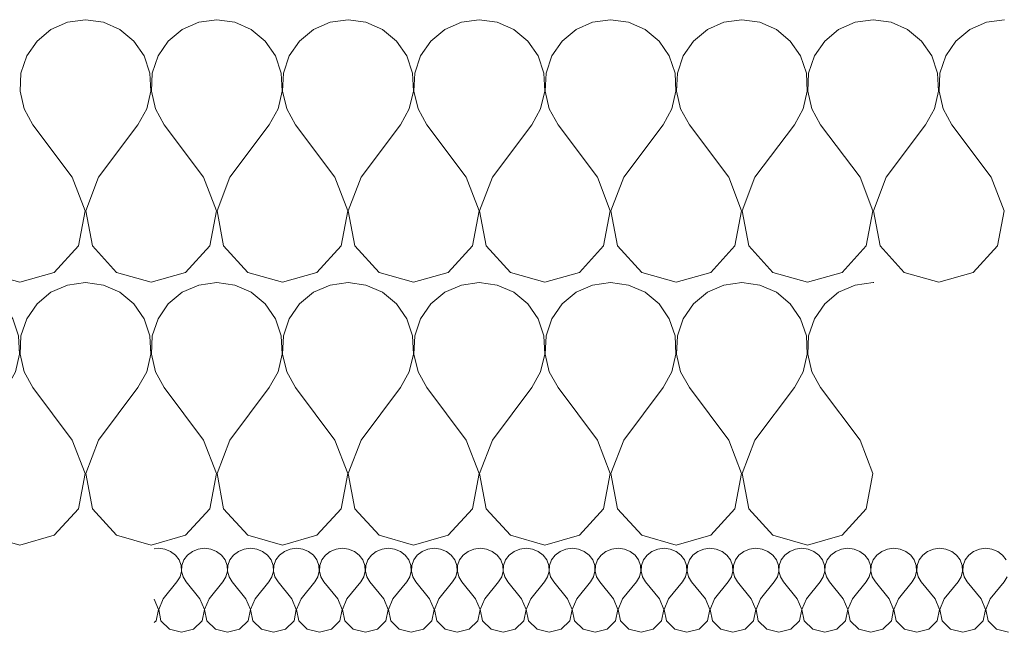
# Model space of a CAD drawing. Header units: millimetres. Extents: x -573548 to 674770, y -246895 to -89040.
# Tile 134 of 199: x 83519 to 83969, y -185929 to -185649. Entities that reach past the tile are written whole.
import ezdxf

# ---------------------------------------------------------------- set-up
doc = ezdxf.new("R2010")
doc.units = ezdxf.units.MM
doc.layers.add('Nowe_Drawing & Figure', color=7, linetype='Continuous')
doc.layers.add('Nowe_Drawing & Figure_Nr_pióra__59', color=8, linetype='Continuous', lineweight=9)

# ---------------------------------------------------------------- blocks, each defined once
blk = doc.blocks.new('*X108', base_point=(494560.37, -64691.1))
at = {"layer": 'Nowe_Drawing & Figure', "color": 21, "linetype": 'Continuous', "lineweight": 13, "true_color": 0xffaaaa}
for p, q in [((494931.6, -27257.05), (494929.6, -27257.3)), ((494934.47, -27257.41), (494931.6, -27257.05)), ((494937.12, -27258.48), (494934.47, -27257.41)), ((494939.35, -27260.17), (494937.12, -27258.48)), ((494941, -27262.35), (494939.35, -27260.17)), ((494944.85, -27260.17), (494943.21, -27262.35)), ((494947.08, -27258.48), (494944.85, -27260.17)), ((494949.73, -27257.41), (494947.08, -27258.48)), ((494952.6, -27257.05), (494949.73, -27257.41)), ((494955.47, -27257.41), (494952.6, -27257.05)), ((494958.12, -27258.48), (494955.47, -27257.41)), ((494960.35, -27260.17), (494958.12, -27258.48)), ((494962, -27262.35), (494960.35, -27260.17)), ((494965.85, -27260.17), (494964.21, -27262.35)), ((494968.08, -27258.48), (494965.85, -27260.17)), ((494970.73, -27257.41), (494968.08, -27258.48)), ((494973.6, -27257.05), (494970.73, -27257.41)), ((494976.47, -27257.41), (494973.6, -27257.05)), ((494979.12, -27258.48), (494976.47, -27257.41)), ((494981.35, -27260.17), (494979.12, -27258.48)), ((494983, -27262.35), (494981.35, -27260.17)), ((494986.85, -27260.17), (494985.21, -27262.35)), ((494989.08, -27258.48), (494986.85, -27260.17)), ((494991.73, -27257.41), (494989.08, -27258.48)), ((494994.6, -27257.05), (494991.73, -27257.41)), ((494997.47, -27257.41), (494994.6, -27257.05)), ((495000.12, -27258.48), (494997.47, -27257.41)), ((495002.35, -27260.17), (495000.12, -27258.48)), ((495004, -27262.35), (495002.35, -27260.17)), ((495007.85, -27260.17), (495006.21, -27262.35)), ((495010.08, -27258.48), (495007.85, -27260.17)), ((495012.73, -27257.41), (495010.08, -27258.48)), ((495015.6, -27257.05), (495012.73, -27257.41)), ((495018.47, -27257.41), (495015.6, -27257.05)), ((495021.12, -27258.48), (495018.47, -27257.41)), ((495023.35, -27260.17), (495021.12, -27258.48)), ((495025, -27262.35), (495023.35, -27260.17)), ((495028.85, -27260.17), (495027.21, -27262.35)), ((495031.08, -27258.48), (495028.85, -27260.17)), ((495033.73, -27257.41), (495031.08, -27258.48)), ((495036.6, -27257.05), (495033.73, -27257.41)), ((495039.47, -27257.41), (495036.6, -27257.05)), ((495042.12, -27258.48), (495039.47, -27257.41)), ((495044.35, -27260.17), (495042.12, -27258.48)), ((495046, -27262.35), (495044.35, -27260.17)), ((495049.85, -27260.17), (495048.21, -27262.35)), ((495052.08, -27258.48), (495049.85, -27260.17)), ((495054.73, -27257.41), (495052.08, -27258.48)), ((495057.6, -27257.05), (495054.73, -27257.41)), ((495060.47, -27257.41), (495057.6, -27257.05)), ((495063.12, -27258.48), (495060.47, -27257.41)), ((495065.35, -27260.17), (495063.12, -27258.48)), ((495067, -27262.35), (495065.35, -27260.17)), ((495070.85, -27260.17), (495069.21, -27262.35)), ((495073.08, -27258.48), (495070.85, -27260.17)), ((495075.73, -27257.41), (495073.08, -27258.48)), ((495078.6, -27257.05), (495075.73, -27257.41)), ((495081.47, -27257.41), (495078.6, -27257.05)), ((495084.12, -27258.48), (495081.47, -27257.41)), ((495086.35, -27260.17), (495084.12, -27258.48)), ((495088, -27262.35), (495086.35, -27260.17)), ((495091.85, -27260.17), (495090.21, -27262.35)), ((495094.08, -27258.48), (495091.85, -27260.17)), ((495096.73, -27257.41), (495094.08, -27258.48)), ((495099.6, -27257.05), (495096.73, -27257.41)), ((495102.47, -27257.41), (495099.6, -27257.05)), ((495105.12, -27258.48), (495102.47, -27257.41)), ((495107.35, -27260.17), (495105.12, -27258.48)), ((495109, -27262.35), (495107.35, -27260.17)), ((495112.85, -27260.17), (495111.21, -27262.35)), ((495115.08, -27258.48), (495112.85, -27260.17)), ((495117.73, -27257.41), (495115.08, -27258.48)), ((495120.6, -27257.05), (495117.73, -27257.41)), ((495123.47, -27257.41), (495120.6, -27257.05)), ((495126.12, -27258.48), (495123.47, -27257.41)), ((495128.35, -27260.17), (495126.12, -27258.48)), ((495130, -27262.35), (495128.35, -27260.17)), ((495133.85, -27260.17), (495132.21, -27262.35)), ((495136.08, -27258.48), (495133.85, -27260.17)), ((495138.73, -27257.41), (495136.08, -27258.48)), ((495141.6, -27257.05), (495138.73, -27257.41)), ((495144.47, -27257.41), (495141.6, -27257.05)), ((495147.12, -27258.48), (495144.47, -27257.41)), ((495149.35, -27260.17), (495147.12, -27258.48)), ((495151, -27262.35), (495149.35, -27260.17)), ((495154.85, -27260.17), (495153.21, -27262.35)), ((495157.08, -27258.48), (495154.85, -27260.17)), ((495159.73, -27257.41), (495157.08, -27258.48)), ((495162.6, -27257.05), (495159.73, -27257.41)), ((495165.47, -27257.41), (495162.6, -27257.05)), ((495168.12, -27258.48), (495165.47, -27257.41)), ((495170.35, -27260.17), (495168.12, -27258.48)), ((495172, -27262.35), (495170.35, -27260.17)), ((495175.85, -27260.17), (495174.21, -27262.35)), ((495178.08, -27258.48), (495175.85, -27260.17)), ((495180.73, -27257.41), (495178.08, -27258.48)), ((495183.6, -27257.05), (495180.73, -27257.41)), ((495186.47, -27257.41), (495183.6, -27257.05)), ((495189.12, -27258.48), (495186.47, -27257.41)), ((495191.35, -27260.17), (495189.12, -27258.48)), ((495193, -27262.35), (495191.35, -27260.17)), ((495196.85, -27260.17), (495195.21, -27262.35)), ((495199.08, -27258.48), (495196.85, -27260.17)), ((495201.73, -27257.41), (495199.08, -27258.48)), ((495204.6, -27257.05), (495201.73, -27257.41)), ((495207.47, -27257.41), (495204.6, -27257.05)), ((495210.12, -27258.48), (495207.47, -27257.41)), ((495212.35, -27260.17), (495210.12, -27258.48)), ((495214, -27262.35), (495212.35, -27260.17)), ((495217.85, -27260.17), (495216.21, -27262.35)), ((495220.08, -27258.48), (495217.85, -27260.17)), ((495222.73, -27257.41), (495220.08, -27258.48)), ((495225.6, -27257.05), (495222.73, -27257.41)), ((495228.47, -27257.41), (495225.6, -27257.05)), ((495231.12, -27258.48), (495228.47, -27257.41)), ((495233.35, -27260.17), (495231.12, -27258.48)), ((495235, -27262.35), (495233.35, -27260.17)), ((495238.85, -27260.17), (495237.21, -27262.35)), ((495241.08, -27258.48), (495238.85, -27260.17)), ((495243.73, -27257.41), (495241.08, -27258.48)), ((495246.6, -27257.05), (495243.73, -27257.41)), ((495249.47, -27257.41), (495246.6, -27257.05)), ((495252.12, -27258.48), (495249.47, -27257.41)), ((495254.35, -27260.17), (495252.12, -27258.48)), ((495256, -27262.35), (495254.35, -27260.17)), ((495259.85, -27260.17), (495258.21, -27262.35)), ((495262.08, -27258.48), (495259.85, -27260.17)), ((495264.73, -27257.41), (495262.08, -27258.48)), ((495267.6, -27257.05), (495264.73, -27257.41)), ((495270.47, -27257.41), (495267.6, -27257.05)), ((495273.12, -27258.48), (495270.47, -27257.41)), ((495275.35, -27260.17), (495273.12, -27258.48)), ((495277, -27262.35), (495275.35, -27260.17)), ((495280.85, -27260.17), (495279.21, -27262.35)), ((495283.08, -27258.48), (495280.85, -27260.17)), ((495285.73, -27257.41), (495283.08, -27258.48)), ((495288.6, -27257.05), (495285.73, -27257.41)), ((495291.47, -27257.41), (495288.6, -27257.05)), ((495294.12, -27258.48), (495291.47, -27257.41)), ((495296.35, -27260.17), (495294.12, -27258.48)), ((495298, -27262.35), (495296.35, -27260.17)), ((495301.85, -27260.17), (495300.21, -27262.35)), ((495304.08, -27258.48), (495301.85, -27260.17)), ((495306.73, -27257.41), (495304.08, -27258.48)), ((495309.6, -27257.05), (495306.73, -27257.41)), ((495312.47, -27257.41), (495309.6, -27257.05)), ((495315.12, -27258.48), (495312.47, -27257.41)), ((495317.35, -27260.17), (495315.12, -27258.48)), ((495319, -27262.35), (495317.35, -27260.17)), ((494941.92, -27264.86), (494941, -27262.35)), ((494942.06, -27267.51), (494941.92, -27264.86)), ((494942.29, -27264.86), (494942.15, -27267.51)), ((494943.21, -27262.35), (494942.29, -27264.86)), ((494962.92, -27264.86), (494962, -27262.35)), ((494963.06, -27267.51), (494962.92, -27264.86)), ((494963.29, -27264.86), (494963.15, -27267.51)), ((494964.21, -27262.35), (494963.29, -27264.86)), ((494983.92, -27264.86), (494983, -27262.35)), ((494984.06, -27267.51), (494983.92, -27264.86)), ((494984.29, -27264.86), (494984.15, -27267.51)), ((494985.21, -27262.35), (494984.29, -27264.86)), ((495004.92, -27264.86), (495004, -27262.35)), ((495005.06, -27267.51), (495004.92, -27264.86)), ((495005.29, -27264.86), (495005.15, -27267.51)), ((495006.21, -27262.35), (495005.29, -27264.86)), ((495025.92, -27264.86), (495025, -27262.35)), ((495026.06, -27267.51), (495025.92, -27264.86)), ((495026.29, -27264.86), (495026.15, -27267.51)), ((495027.21, -27262.35), (495026.29, -27264.86)), ((495046.92, -27264.86), (495046, -27262.35)), ((495047.06, -27267.51), (495046.92, -27264.86)), ((495047.29, -27264.86), (495047.15, -27267.51)), ((495048.21, -27262.35), (495047.29, -27264.86)), ((495067.92, -27264.86), (495067, -27262.35)), ((495068.06, -27267.51), (495067.92, -27264.86)), ((495068.29, -27264.86), (495068.15, -27267.51)), ((495069.21, -27262.35), (495068.29, -27264.86)), ((495088.92, -27264.86), (495088, -27262.35)), ((495089.06, -27267.51), (495088.92, -27264.86)), ((495089.29, -27264.86), (495089.15, -27267.51)), ((495090.21, -27262.35), (495089.29, -27264.86)), ((495109.92, -27264.86), (495109, -27262.35)), ((495110.06, -27267.51), (495109.92, -27264.86)), ((495110.29, -27264.86), (495110.15, -27267.51)), ((495111.21, -27262.35), (495110.29, -27264.86)), ((495130.92, -27264.86), (495130, -27262.35)), ((495131.06, -27267.51), (495130.92, -27264.86)), ((495131.29, -27264.86), (495131.15, -27267.51)), ((495132.21, -27262.35), (495131.29, -27264.86)), ((495151.92, -27264.86), (495151, -27262.35)), ((495152.06, -27267.51), (495151.92, -27264.86)), ((495152.29, -27264.86), (495152.15, -27267.51)), ((495153.21, -27262.35), (495152.29, -27264.86)), ((495172.92, -27264.86), (495172, -27262.35)), ((495173.06, -27267.51), (495172.92, -27264.86)), ((495173.29, -27264.86), (495173.15, -27267.51)), ((495174.21, -27262.35), (495173.29, -27264.86)), ((495193.92, -27264.86), (495193, -27262.35)), ((495194.06, -27267.51), (495193.92, -27264.86)), ((495194.29, -27264.86), (495194.15, -27267.51)), ((495195.21, -27262.35), (495194.29, -27264.86)), ((495214.92, -27264.86), (495214, -27262.35)), ((495215.06, -27267.51), (495214.92, -27264.86)), ((495215.29, -27264.86), (495215.15, -27267.51)), ((495216.21, -27262.35), (495215.29, -27264.86)), ((495235.92, -27264.86), (495235, -27262.35)), ((495236.06, -27267.51), (495235.92, -27264.86)), ((495236.29, -27264.86), (495236.15, -27267.51)), ((495237.21, -27262.35), (495236.29, -27264.86)), ((495256.92, -27264.86), (495256, -27262.35)), ((495257.06, -27267.51), (495256.92, -27264.86)), ((495257.29, -27264.86), (495257.15, -27267.51)), ((495258.21, -27262.35), (495257.29, -27264.86)), ((495277.92, -27264.86), (495277, -27262.35)), ((495278.06, -27267.51), (495277.92, -27264.86)), ((495278.29, -27264.86), (495278.15, -27267.51)), ((495279.21, -27262.35), (495278.29, -27264.86)), ((495298.92, -27264.86), (495298, -27262.35)), ((495299.06, -27267.51), (495298.92, -27264.86)), ((495299.29, -27264.86), (495299.15, -27267.51)), ((495300.21, -27262.35), (495299.29, -27264.86)), ((494941.41, -27270.09), (494942.06, -27267.51)), ((494942.15, -27267.51), (494942.8, -27270.09)), ((494962.41, -27270.09), (494963.06, -27267.51)), ((494963.15, -27267.51), (494963.8, -27270.09)), ((494983.41, -27270.09), (494984.06, -27267.51)), ((494984.15, -27267.51), (494984.8, -27270.09)), ((495004.41, -27270.09), (495005.06, -27267.51)), ((495005.15, -27267.51), (495005.8, -27270.09)), ((495025.41, -27270.09), (495026.06, -27267.51)), ((495026.15, -27267.51), (495026.8, -27270.09)), ((495046.41, -27270.09), (495047.06, -27267.51)), ((495047.15, -27267.51), (495047.8, -27270.09)), ((495067.41, -27270.09), (495068.06, -27267.51)), ((495068.15, -27267.51), (495068.8, -27270.09)), ((495088.41, -27270.09), (495089.06, -27267.51)), ((495089.15, -27267.51), (495089.8, -27270.09)), ((495109.41, -27270.09), (495110.06, -27267.51)), ((495110.15, -27267.51), (495110.8, -27270.09)), ((495130.41, -27270.09), (495131.06, -27267.51)), ((495131.15, -27267.51), (495131.8, -27270.09)), ((495151.41, -27270.09), (495152.06, -27267.51)), ((495152.15, -27267.51), (495152.8, -27270.09)), ((495172.41, -27270.09), (495173.06, -27267.51)), ((495173.15, -27267.51), (495173.8, -27270.09)), ((495193.41, -27270.09), (495194.06, -27267.51)), ((495194.15, -27267.51), (495194.8, -27270.09)), ((495214.41, -27270.09), (495215.06, -27267.51)), ((495215.15, -27267.51), (495215.8, -27270.09)), ((495235.41, -27270.09), (495236.06, -27267.51)), ((495236.15, -27267.51), (495236.8, -27270.09)), ((495256.41, -27270.09), (495257.06, -27267.51)), ((495257.15, -27267.51), (495257.8, -27270.09)), ((495277.41, -27270.09), (495278.06, -27267.51)), ((495278.15, -27267.51), (495278.8, -27270.09)), ((495298.41, -27270.09), (495299.06, -27267.51)), ((495299.15, -27267.51), (495299.8, -27270.09)), ((494933.7, -27280.09), (494940, -27272.41)), ((494940, -27272.41), (494941.41, -27270.09)), ((494942.8, -27270.09), (494944.2, -27272.41)), ((494950.5, -27280.09), (494944.2, -27272.41)), ((494954.7, -27280.09), (494961, -27272.41)), ((494961, -27272.41), (494962.41, -27270.09)), ((494963.8, -27270.09), (494965.2, -27272.41)), ((494971.5, -27280.09), (494965.2, -27272.41)), ((494975.7, -27280.09), (494982, -27272.41)), ((494982, -27272.41), (494983.41, -27270.09)), ((494984.8, -27270.09), (494986.2, -27272.41)), ((494992.5, -27280.09), (494986.2, -27272.41)), ((494996.7, -27280.09), (495003, -27272.41)), ((495003, -27272.41), (495004.41, -27270.09)), ((495005.8, -27270.09), (495007.2, -27272.41)), ((495013.5, -27280.09), (495007.2, -27272.41)), ((495017.7, -27280.09), (495024, -27272.41)), ((495024, -27272.41), (495025.41, -27270.09)), ((495026.8, -27270.09), (495028.2, -27272.41)), ((495034.5, -27280.09), (495028.2, -27272.41)), ((495038.7, -27280.09), (495045, -27272.41)), ((495045, -27272.41), (495046.41, -27270.09)), ((495047.8, -27270.09), (495049.2, -27272.41)), ((495055.5, -27280.09), (495049.2, -27272.41)), ((495059.7, -27280.09), (495066, -27272.41)), ((495066, -27272.41), (495067.41, -27270.09)), ((495068.8, -27270.09), (495070.2, -27272.41)), ((495076.5, -27280.09), (495070.2, -27272.41)), ((495080.7, -27280.09), (495087, -27272.41)), ((495087, -27272.41), (495088.41, -27270.09)), ((495089.8, -27270.09), (495091.2, -27272.41)), ((495097.5, -27280.09), (495091.2, -27272.41)), ((495101.7, -27280.09), (495108, -27272.41)), ((495108, -27272.41), (495109.41, -27270.09)), ((495110.8, -27270.09), (495112.2, -27272.41)), ((495118.5, -27280.09), (495112.2, -27272.41)), ((495122.7, -27280.09), (495129, -27272.41)), ((495129, -27272.41), (495130.41, -27270.09)), ((495131.8, -27270.09), (495133.2, -27272.41)), ((495139.5, -27280.09), (495133.2, -27272.41)), ((495143.7, -27280.09), (495150, -27272.41)), ((495150, -27272.41), (495151.41, -27270.09)), ((495152.8, -27270.09), (495154.2, -27272.41)), ((495160.5, -27280.09), (495154.2, -27272.41)), ((495164.7, -27280.09), (495171, -27272.41)), ((495171, -27272.41), (495172.41, -27270.09)), ((495173.8, -27270.09), (495175.2, -27272.41)), ((495181.5, -27280.09), (495175.2, -27272.41)), ((495185.7, -27280.09), (495192, -27272.41)), ((495192, -27272.41), (495193.41, -27270.09)), ((495194.8, -27270.09), (495196.2, -27272.41)), ((495202.5, -27280.09), (495196.2, -27272.41)), ((495206.7, -27280.09), (495213, -27272.41)), ((495213, -27272.41), (495214.41, -27270.09)), ((495215.8, -27270.09), (495217.2, -27272.41)), ((495223.5, -27280.09), (495217.2, -27272.41)), ((495227.7, -27280.09), (495234, -27272.41)), ((495234, -27272.41), (495235.41, -27270.09)), ((495236.8, -27270.09), (495238.2, -27272.41)), ((495244.5, -27280.09), (495238.2, -27272.41)), ((495248.7, -27280.09), (495255, -27272.41)), ((495255, -27272.41), (495256.41, -27270.09)), ((495257.8, -27270.09), (495259.2, -27272.41)), ((495265.5, -27280.09), (495259.2, -27272.41)), ((495269.7, -27280.09), (495276, -27272.41)), ((495276, -27272.41), (495277.41, -27270.09)), ((495278.8, -27270.09), (495280.2, -27272.41)), ((495286.5, -27280.09), (495280.2, -27272.41)), ((495290.7, -27280.09), (495297, -27272.41)), ((495297, -27272.41), (495298.41, -27270.09)), ((495299.8, -27270.09), (495301.2, -27272.41)), ((495307.5, -27280.09), (495301.2, -27272.41)), ((495311.7, -27280.09), (495318, -27272.41)), ((495318, -27272.41), (495319.41, -27270.09)), ((494931.56, -27284.98), (494929.6, -27280.32)), ((494933.7, -27280.09), (494931.65, -27284.98)), ((494952.56, -27284.98), (494950.5, -27280.09)), ((494954.7, -27280.09), (494952.65, -27284.98)), ((494973.56, -27284.98), (494971.5, -27280.09)), ((494975.7, -27280.09), (494973.65, -27284.98)), ((494994.56, -27284.98), (494992.5, -27280.09)), ((494996.7, -27280.09), (494994.65, -27284.98)), ((495015.56, -27284.98), (495013.5, -27280.09)), ((495017.7, -27280.09), (495015.65, -27284.98)), ((495036.56, -27284.98), (495034.5, -27280.09)), ((495038.7, -27280.09), (495036.65, -27284.98)), ((495057.56, -27284.98), (495055.5, -27280.09)), ((495059.7, -27280.09), (495057.65, -27284.98)), ((495078.56, -27284.98), (495076.5, -27280.09)), ((495080.7, -27280.09), (495078.65, -27284.98)), ((495099.56, -27284.98), (495097.5, -27280.09)), ((495101.7, -27280.09), (495099.65, -27284.98)), ((495120.56, -27284.98), (495118.5, -27280.09)), ((495122.7, -27280.09), (495120.65, -27284.98)), ((495141.56, -27284.98), (495139.5, -27280.09)), ((495143.7, -27280.09), (495141.65, -27284.98)), ((495162.56, -27284.98), (495160.5, -27280.09)), ((495164.7, -27280.09), (495162.65, -27284.98)), ((495183.56, -27284.98), (495181.5, -27280.09)), ((495185.7, -27280.09), (495183.65, -27284.98)), ((495204.56, -27284.98), (495202.5, -27280.09)), ((495206.7, -27280.09), (495204.65, -27284.98)), ((495225.56, -27284.98), (495223.5, -27280.09)), ((495227.7, -27280.09), (495225.65, -27284.98)), ((495246.56, -27284.98), (495244.5, -27280.09)), ((495248.7, -27280.09), (495246.65, -27284.98)), ((495267.56, -27284.98), (495265.5, -27280.09)), ((495269.7, -27280.09), (495267.65, -27284.98)), ((495288.56, -27284.98), (495286.5, -27280.09)), ((495290.7, -27280.09), (495288.65, -27284.98)), ((495309.56, -27284.98), (495307.5, -27280.09)), ((495311.7, -27280.09), (495309.65, -27284.98)), ((494930.5, -27290.14), (494931.56, -27284.98)), ((494931.65, -27284.98), (494932.71, -27290.14)), ((494951.5, -27290.14), (494952.56, -27284.98)), ((494952.65, -27284.98), (494953.71, -27290.14)), ((494972.5, -27290.14), (494973.56, -27284.98)), ((494973.65, -27284.98), (494974.71, -27290.14)), ((494993.5, -27290.14), (494994.56, -27284.98)), ((494994.65, -27284.98), (494995.71, -27290.14)), ((495014.5, -27290.14), (495015.56, -27284.98)), ((495015.65, -27284.98), (495016.71, -27290.14)), ((495035.5, -27290.14), (495036.56, -27284.98)), ((495036.65, -27284.98), (495037.71, -27290.14)), ((495056.5, -27290.14), (495057.56, -27284.98)), ((495057.65, -27284.98), (495058.71, -27290.14)), ((495077.5, -27290.14), (495078.56, -27284.98)), ((495078.65, -27284.98), (495079.71, -27290.14)), ((495098.5, -27290.14), (495099.56, -27284.98)), ((495099.65, -27284.98), (495100.71, -27290.14)), ((495119.5, -27290.14), (495120.56, -27284.98)), ((495120.65, -27284.98), (495121.71, -27290.14)), ((495140.5, -27290.14), (495141.56, -27284.98)), ((495141.65, -27284.98), (495142.71, -27290.14)), ((495161.5, -27290.14), (495162.56, -27284.98)), ((495162.65, -27284.98), (495163.71, -27290.14)), ((495182.5, -27290.14), (495183.56, -27284.98)), ((495183.65, -27284.98), (495184.71, -27290.14)), ((495203.5, -27290.14), (495204.56, -27284.98)), ((495204.65, -27284.98), (495205.71, -27290.14)), ((495224.5, -27290.14), (495225.56, -27284.98)), ((495225.65, -27284.98), (495226.71, -27290.14)), ((495245.5, -27290.14), (495246.56, -27284.98)), ((495246.65, -27284.98), (495247.71, -27290.14)), ((495266.5, -27290.14), (495267.56, -27284.98)), ((495267.65, -27284.98), (495268.71, -27290.14)), ((495287.5, -27290.14), (495288.56, -27284.98)), ((495288.65, -27284.98), (495289.71, -27290.14)), ((495308.5, -27290.14), (495309.56, -27284.98)), ((495309.65, -27284.98), (495310.71, -27290.14)), ((494929.6, -27291.03), (494930.5, -27290.14)), ((494932.71, -27290.14), (494936.58, -27294.01)), ((494947.62, -27294.01), (494951.5, -27290.14)), ((494953.71, -27290.14), (494957.58, -27294.01)), ((494968.62, -27294.01), (494972.5, -27290.14)), ((494974.71, -27290.14), (494978.58, -27294.01)), ((494989.62, -27294.01), (494993.5, -27290.14)), ((494995.71, -27290.14), (494999.58, -27294.01)), ((495010.62, -27294.01), (495014.5, -27290.14)), ((495016.71, -27290.14), (495020.58, -27294.01)), ((495031.62, -27294.01), (495035.5, -27290.14)), ((495037.71, -27290.14), (495041.58, -27294.01)), ((495052.62, -27294.01), (495056.5, -27290.14)), ((495058.71, -27290.14), (495062.58, -27294.01)), ((495073.62, -27294.01), (495077.5, -27290.14)), ((495079.71, -27290.14), (495083.58, -27294.01)), ((495094.62, -27294.01), (495098.5, -27290.14)), ((495100.71, -27290.14), (495104.58, -27294.01)), ((495115.62, -27294.01), (495119.5, -27290.14)), ((495121.71, -27290.14), (495125.58, -27294.01)), ((495136.62, -27294.01), (495140.5, -27290.14)), ((495142.71, -27290.14), (495146.58, -27294.01)), ((495157.62, -27294.01), (495161.5, -27290.14)), ((495163.71, -27290.14), (495167.58, -27294.01)), ((495178.62, -27294.01), (495182.5, -27290.14)), ((495184.71, -27290.14), (495188.58, -27294.01)), ((495199.62, -27294.01), (495203.5, -27290.14)), ((495205.71, -27290.14), (495209.58, -27294.01)), ((495220.62, -27294.01), (495224.5, -27290.14)), ((495226.71, -27290.14), (495230.58, -27294.01)), ((495241.62, -27294.01), (495245.5, -27290.14)), ((495247.71, -27290.14), (495251.58, -27294.01)), ((495262.62, -27294.01), (495266.5, -27290.14)), ((495268.71, -27290.14), (495272.58, -27294.01)), ((495283.62, -27294.01), (495287.5, -27290.14)), ((495289.71, -27290.14), (495293.58, -27294.01)), ((495304.62, -27294.01), (495308.5, -27290.14)), ((495310.71, -27290.14), (495314.58, -27294.01)), ((494936.58, -27294.01), (494942.1, -27295.45)), ((494942.1, -27295.45), (494947.62, -27294.01)), ((494957.58, -27294.01), (494963.1, -27295.45)), ((494963.1, -27295.45), (494968.62, -27294.01)), ((494978.58, -27294.01), (494984.1, -27295.45)), ((494984.1, -27295.45), (494989.62, -27294.01)), ((494999.58, -27294.01), (495005.1, -27295.45)), ((495005.1, -27295.45), (495010.62, -27294.01)), ((495020.58, -27294.01), (495026.1, -27295.45)), ((495026.1, -27295.45), (495031.62, -27294.01)), ((495041.58, -27294.01), (495047.1, -27295.45)), ((495047.1, -27295.45), (495052.62, -27294.01)), ((495062.58, -27294.01), (495068.1, -27295.45)), ((495068.1, -27295.45), (495073.62, -27294.01)), ((495083.58, -27294.01), (495089.1, -27295.45)), ((495089.1, -27295.45), (495094.62, -27294.01)), ((495104.58, -27294.01), (495110.1, -27295.45)), ((495110.1, -27295.45), (495115.62, -27294.01)), ((495125.58, -27294.01), (495131.1, -27295.45)), ((495131.1, -27295.45), (495136.62, -27294.01)), ((495146.58, -27294.01), (495152.1, -27295.45)), ((495152.1, -27295.45), (495157.62, -27294.01)), ((495167.58, -27294.01), (495173.1, -27295.45)), ((495173.1, -27295.45), (495178.62, -27294.01)), ((495188.58, -27294.01), (495194.1, -27295.45)), ((495194.1, -27295.45), (495199.62, -27294.01)), ((495209.58, -27294.01), (495215.1, -27295.45)), ((495215.1, -27295.45), (495220.62, -27294.01)), ((495230.58, -27294.01), (495236.1, -27295.45)), ((495236.1, -27295.45), (495241.62, -27294.01)), ((495251.58, -27294.01), (495257.1, -27295.45)), ((495257.1, -27295.45), (495262.62, -27294.01)), ((495272.58, -27294.01), (495278.1, -27295.45)), ((495278.1, -27295.45), (495283.62, -27294.01)), ((495293.58, -27294.01), (495299.1, -27295.45)), ((495299.1, -27295.45), (495304.62, -27294.01)), ((495314.58, -27294.01), (495320.1, -27295.45))]:
    blk.add_line(p, q, dxfattribs=at)
blk = doc.blocks.new('Wypełnienie_2_1', base_point=(494560.37, -64691.1))
at = {"layer": 'Nowe_Drawing & Figure', "color": 21, "linetype": 'Continuous', "lineweight": 13, "true_color": 0xffaaaa}
blk.add_blockref('*X108', (494560.37, -64691.1), dxfattribs=at)
blk = doc.blocks.new('*X118', base_point=(494560.37, -64691.1))
at = {"layer": 'Nowe_Drawing & Figure', "color": 21, "linetype": 'Continuous', "lineweight": 13, "true_color": 0xffaaaa}
for p, q in [((494726.38, -27136.72), (494718.18, -27135.58)), ((494733.96, -27140.06), (494726.38, -27136.72)), ((494769.99, -27136.72), (494762.41, -27140.06)), ((494778.18, -27135.58), (494769.99, -27136.72)), ((494786.38, -27136.72), (494778.18, -27135.58)), ((494793.96, -27140.06), (494786.38, -27136.72)), ((494829.99, -27136.72), (494822.41, -27140.06)), ((494838.18, -27135.58), (494829.99, -27136.72)), ((494846.38, -27136.72), (494838.18, -27135.58)), ((494853.96, -27140.06), (494846.38, -27136.72)), ((494889.99, -27136.72), (494882.41, -27140.06)), ((494898.18, -27135.58), (494889.99, -27136.72)), ((494906.38, -27136.72), (494898.18, -27135.58)), ((494913.96, -27140.06), (494906.38, -27136.72)), ((494949.99, -27136.72), (494942.41, -27140.06)), ((494958.18, -27135.58), (494949.99, -27136.72)), ((494966.38, -27136.72), (494958.18, -27135.58)), ((494973.96, -27140.06), (494966.38, -27136.72)), ((495009.99, -27136.72), (495002.41, -27140.06)), ((495018.18, -27135.58), (495009.99, -27136.72)), ((495026.38, -27136.72), (495018.18, -27135.58)), ((495033.96, -27140.06), (495026.38, -27136.72)), ((495069.99, -27136.72), (495062.41, -27140.06)), ((495078.18, -27135.58), (495069.99, -27136.72)), ((495086.38, -27136.72), (495078.18, -27135.58)), ((495093.96, -27140.06), (495086.38, -27136.72)), ((495129.99, -27136.72), (495122.41, -27140.06)), ((495138.18, -27135.58), (495129.99, -27136.72)), ((495146.38, -27136.72), (495138.18, -27135.58)), ((495153.96, -27140.06), (495146.38, -27136.72)), ((495189.99, -27136.72), (495182.41, -27140.06)), ((495198.18, -27135.58), (495189.99, -27136.72)), ((495206.38, -27136.72), (495198.19, -27135.58)), ((495213.96, -27140.06), (495206.38, -27136.72)), ((495249.99, -27136.72), (495242.41, -27140.06)), ((495258.18, -27135.58), (495249.99, -27136.72)), ((495258.45, -27135.62), (495258.19, -27135.58)), ((494740.33, -27145.34), (494733.96, -27140.06)), ((494762.41, -27140.06), (494756.04, -27145.34)), ((494800.33, -27145.34), (494793.96, -27140.06)), ((494822.41, -27140.06), (494816.04, -27145.34)), ((494860.33, -27145.34), (494853.96, -27140.06)), ((494882.41, -27140.06), (494876.04, -27145.34)), ((494920.33, -27145.34), (494913.96, -27140.06)), ((494942.41, -27140.06), (494936.04, -27145.34)), ((494980.33, -27145.34), (494973.96, -27140.06)), ((495002.41, -27140.06), (494996.04, -27145.34)), ((495040.33, -27145.34), (495033.96, -27140.06)), ((495062.41, -27140.06), (495056.04, -27145.34)), ((495100.33, -27145.34), (495093.96, -27140.06)), ((495122.41, -27140.06), (495116.04, -27145.34)), ((495160.33, -27145.34), (495153.96, -27140.06)), ((495182.41, -27140.06), (495176.04, -27145.34)), ((495220.33, -27145.34), (495213.96, -27140.06)), ((495242.41, -27140.06), (495236.04, -27145.34)), ((494745.02, -27152.16), (494740.33, -27145.34)), ((494756.04, -27145.34), (494751.35, -27152.16)), ((494805.02, -27152.16), (494800.33, -27145.34)), ((494816.04, -27145.34), (494811.35, -27152.16)), ((494865.02, -27152.16), (494860.33, -27145.34)), ((494876.04, -27145.34), (494871.35, -27152.16)), ((494925.02, -27152.16), (494920.33, -27145.34)), ((494936.04, -27145.34), (494931.35, -27152.16)), ((494985.02, -27152.16), (494980.33, -27145.34)), ((494996.04, -27145.34), (494991.35, -27152.16)), ((495045.02, -27152.16), (495040.33, -27145.34)), ((495056.04, -27145.34), (495051.35, -27152.16)), ((495105.02, -27152.16), (495100.33, -27145.34)), ((495116.04, -27145.34), (495111.35, -27152.16)), ((495165.02, -27152.16), (495160.33, -27145.34)), ((495176.04, -27145.34), (495171.35, -27152.16)), ((495225.02, -27152.16), (495220.33, -27145.34)), ((495236.04, -27145.34), (495231.35, -27152.16)), ((494747.66, -27160.01), (494745.02, -27152.16)), ((494751.35, -27152.16), (494748.71, -27160.01)), ((494807.66, -27160.01), (494805.02, -27152.16)), ((494811.35, -27152.16), (494808.71, -27160.01)), ((494867.66, -27160.01), (494865.02, -27152.16)), ((494871.35, -27152.16), (494868.71, -27160.01)), ((494927.66, -27160.01), (494925.02, -27152.16)), ((494931.35, -27152.16), (494928.71, -27160.01)), ((494987.66, -27160.01), (494985.02, -27152.16)), ((494991.35, -27152.16), (494988.71, -27160.01)), ((495047.66, -27160.01), (495045.02, -27152.16)), ((495051.35, -27152.16), (495048.71, -27160.01)), ((495107.66, -27160.01), (495105.02, -27152.16)), ((495111.35, -27152.16), (495108.71, -27160.01)), ((495167.66, -27160.01), (495165.02, -27152.16)), ((495171.35, -27152.16), (495168.71, -27160.01)), ((495227.66, -27160.01), (495225.02, -27152.16)), ((495231.35, -27152.16), (495228.71, -27160.01)), ((494748.06, -27168.27), (494747.66, -27160.01)), ((494748.71, -27160.01), (494748.31, -27168.27)), ((494808.06, -27168.27), (494807.66, -27160.01)), ((494808.71, -27160.01), (494808.31, -27168.27)), ((494868.06, -27168.27), (494867.66, -27160.01)), ((494868.71, -27160.01), (494868.31, -27168.27)), ((494928.06, -27168.27), (494927.66, -27160.01)), ((494928.71, -27160.01), (494928.31, -27168.27)), ((494988.06, -27168.27), (494987.66, -27160.01)), ((494988.71, -27160.01), (494988.31, -27168.27)), ((495048.06, -27168.27), (495047.66, -27160.01)), ((495048.71, -27160.01), (495048.31, -27168.27)), ((495108.06, -27168.27), (495107.66, -27160.01)), ((495108.71, -27160.01), (495108.31, -27168.27)), ((495168.06, -27168.27), (495167.66, -27160.01)), ((495168.71, -27160.01), (495168.31, -27168.27)), ((495228.06, -27168.27), (495227.66, -27160.01)), ((495228.71, -27160.01), (495228.31, -27168.27)), ((494746.19, -27176.34), (494748.06, -27168.27)), ((494748.31, -27168.27), (494750.18, -27176.34)), ((494806.19, -27176.34), (494808.06, -27168.27)), ((494808.31, -27168.27), (494810.18, -27176.34)), ((494866.19, -27176.34), (494868.06, -27168.27)), ((494868.31, -27168.27), (494870.18, -27176.34)), ((494926.19, -27176.34), (494928.06, -27168.27)), ((494928.31, -27168.27), (494930.18, -27176.34)), ((494986.19, -27176.34), (494988.06, -27168.27)), ((494988.31, -27168.27), (494990.18, -27176.34)), ((495046.19, -27176.34), (495048.06, -27168.27)), ((495048.31, -27168.27), (495050.18, -27176.34)), ((495106.19, -27176.34), (495108.06, -27168.27)), ((495108.31, -27168.27), (495110.18, -27176.34)), ((495166.19, -27176.34), (495168.06, -27168.27)), ((495168.31, -27168.27), (495170.18, -27176.34)), ((495226.19, -27176.34), (495228.06, -27168.27)), ((495228.31, -27168.27), (495230.18, -27176.34)), ((494742.18, -27183.58), (494746.19, -27176.34)), ((494750.18, -27176.34), (494754.18, -27183.58)), ((494802.18, -27183.58), (494806.19, -27176.34)), ((494810.18, -27176.34), (494814.18, -27183.58)), ((494862.18, -27183.58), (494866.19, -27176.34)), ((494870.18, -27176.34), (494874.18, -27183.58)), ((494922.18, -27183.58), (494926.19, -27176.34)), ((494930.18, -27176.34), (494934.18, -27183.58)), ((494982.18, -27183.58), (494986.19, -27176.34)), ((494990.18, -27176.34), (494994.18, -27183.58)), ((495042.18, -27183.58), (495046.19, -27176.34)), ((495050.18, -27176.34), (495054.18, -27183.58)), ((495102.18, -27183.58), (495106.19, -27176.34)), ((495110.18, -27176.34), (495114.18, -27183.58)), ((495162.18, -27183.58), (495166.19, -27176.34)), ((495170.18, -27176.34), (495174.18, -27183.58)), ((495222.18, -27183.58), (495226.19, -27176.34)), ((495230.18, -27176.34), (495234.18, -27183.58)), ((494724.18, -27207.58), (494742.18, -27183.58)), ((494772.18, -27207.58), (494754.18, -27183.58)), ((494784.18, -27207.58), (494802.18, -27183.58)), ((494832.18, -27207.58), (494814.18, -27183.58)), ((494844.18, -27207.58), (494862.18, -27183.58)), ((494892.18, -27207.58), (494874.18, -27183.58)), ((494904.18, -27207.58), (494922.18, -27183.58)), ((494952.18, -27207.58), (494934.18, -27183.58)), ((494964.18, -27207.58), (494982.18, -27183.58)), ((495012.18, -27207.58), (494994.18, -27183.58)), ((495024.18, -27207.58), (495042.18, -27183.58)), ((495072.18, -27207.58), (495054.18, -27183.58)), ((495084.18, -27207.58), (495102.18, -27183.58)), ((495132.18, -27207.58), (495114.18, -27183.58)), ((495144.18, -27207.58), (495162.18, -27183.58)), ((495192.18, -27207.58), (495174.18, -27183.58)), ((495204.18, -27207.58), (495222.18, -27183.58)), ((495252.18, -27207.58), (495234.18, -27183.58)), ((494724.18, -27207.58), (494718.31, -27222.89)), ((494778.06, -27222.89), (494772.18, -27207.58)), ((494784.18, -27207.58), (494778.31, -27222.89)), ((494838.06, -27222.89), (494832.18, -27207.58)), ((494844.18, -27207.58), (494838.31, -27222.89)), ((494898.06, -27222.89), (494892.18, -27207.58)), ((494904.18, -27207.58), (494898.31, -27222.89)), ((494958.06, -27222.89), (494952.18, -27207.58)), ((494964.18, -27207.58), (494958.31, -27222.89)), ((495018.06, -27222.89), (495012.18, -27207.58)), ((495024.18, -27207.58), (495018.31, -27222.89)), ((495078.06, -27222.89), (495072.18, -27207.58)), ((495084.18, -27207.58), (495078.31, -27222.89)), ((495138.06, -27222.89), (495132.18, -27207.58)), ((495144.18, -27207.58), (495138.31, -27222.89)), ((495198.06, -27222.89), (495192.18, -27207.58)), ((495204.18, -27207.58), (495198.31, -27222.89)), ((495258.06, -27222.89), (495252.18, -27207.58)), ((494718.31, -27222.89), (494721.35, -27239)), ((494775.02, -27239), (494778.06, -27222.89)), ((494778.31, -27222.89), (494781.35, -27239)), ((494835.02, -27239), (494838.06, -27222.89)), ((494838.31, -27222.89), (494841.35, -27239)), ((494895.02, -27239), (494898.06, -27222.89)), ((494898.31, -27222.89), (494901.35, -27239)), ((494955.02, -27239), (494958.06, -27222.89)), ((494958.31, -27222.89), (494961.35, -27239)), ((495015.02, -27239), (495018.06, -27222.89)), ((495018.31, -27222.89), (495021.35, -27239)), ((495075.02, -27239), (495078.06, -27222.89)), ((495078.31, -27222.89), (495081.35, -27239)), ((495135.02, -27239), (495138.06, -27222.89)), ((495138.31, -27222.89), (495141.35, -27239)), ((495195.02, -27239), (495198.06, -27222.89)), ((495198.31, -27222.89), (495201.35, -27239)), ((495255.02, -27239), (495258.06, -27222.89)), ((494721.35, -27239), (494732.41, -27251.1)), ((494763.96, -27251.1), (494775.02, -27239)), ((494781.35, -27239), (494792.41, -27251.1)), ((494823.96, -27251.1), (494835.02, -27239)), ((494841.35, -27239), (494852.41, -27251.1)), ((494883.96, -27251.1), (494895.02, -27239)), ((494901.35, -27239), (494912.41, -27251.1)), ((494943.96, -27251.1), (494955.02, -27239)), ((494961.35, -27239), (494972.41, -27251.1)), ((495003.96, -27251.1), (495015.02, -27239)), ((495021.35, -27239), (495032.41, -27251.1)), ((495063.96, -27251.1), (495075.02, -27239)), ((495081.35, -27239), (495092.41, -27251.1)), ((495123.96, -27251.1), (495135.02, -27239)), ((495141.35, -27239), (495152.41, -27251.1)), ((495183.96, -27251.1), (495195.02, -27239)), ((495201.35, -27239), (495212.41, -27251.1)), ((495243.96, -27251.1), (495255.02, -27239)), ((494732.41, -27251.1), (494748.18, -27255.58)), ((494748.18, -27255.58), (494763.96, -27251.1)), ((494792.41, -27251.1), (494808.18, -27255.58)), ((494808.18, -27255.58), (494823.96, -27251.1)), ((494852.41, -27251.1), (494868.18, -27255.58)), ((494868.18, -27255.58), (494883.96, -27251.1)), ((494912.41, -27251.1), (494928.18, -27255.58)), ((494928.18, -27255.58), (494943.96, -27251.1)), ((494972.41, -27251.1), (494988.18, -27255.58)), ((494988.18, -27255.58), (495003.96, -27251.1)), ((495032.41, -27251.1), (495048.18, -27255.58)), ((495048.18, -27255.58), (495063.96, -27251.1)), ((495092.41, -27251.1), (495108.18, -27255.58)), ((495108.18, -27255.58), (495123.96, -27251.1)), ((495152.41, -27251.1), (495168.18, -27255.58)), ((495168.18, -27255.58), (495183.96, -27251.1)), ((495212.41, -27251.1), (495228.18, -27255.58)), ((495228.18, -27255.58), (495243.96, -27251.1))]:
    blk.add_line(p, q, dxfattribs=at)
blk = doc.blocks.new('Wypełnienie_7_1', base_point=(494560.37, -64691.1))
at = {"layer": 'Nowe_Drawing & Figure', "color": 21, "linetype": 'Continuous', "lineweight": 13, "true_color": 0xffaaaa}
blk.add_blockref('*X118', (494560.37, -64691.1), dxfattribs=at)
blk = doc.blocks.new('*X162', base_point=(494560.37, -64691.1))
at = {"layer": 'Nowe_Drawing & Figure', "color": 21, "linetype": 'Continuous', "lineweight": 13, "true_color": 0xffaaaa}
for p, q in [((494889.99, -27016.59), (494882.41, -27019.93)), ((494898.18, -27015.45), (494889.99, -27016.59)), ((494906.38, -27016.59), (494898.18, -27015.45)), ((494913.96, -27019.93), (494906.38, -27016.59)), ((494949.99, -27016.59), (494942.41, -27019.93)), ((494958.18, -27015.45), (494949.99, -27016.59)), ((494966.38, -27016.59), (494958.18, -27015.45)), ((494973.96, -27019.93), (494966.38, -27016.59)), ((495009.99, -27016.59), (495002.41, -27019.93)), ((495018.18, -27015.45), (495009.99, -27016.59)), ((495026.38, -27016.59), (495018.18, -27015.45)), ((495033.96, -27019.93), (495026.38, -27016.59)), ((495069.99, -27016.59), (495062.41, -27019.93)), ((495078.18, -27015.45), (495069.99, -27016.59)), ((495086.38, -27016.59), (495078.18, -27015.45)), ((495093.96, -27019.93), (495086.38, -27016.59)), ((495129.99, -27016.59), (495122.41, -27019.93)), ((495138.18, -27015.45), (495129.99, -27016.59)), ((495146.38, -27016.59), (495138.18, -27015.45)), ((495153.96, -27019.93), (495146.38, -27016.59)), ((495189.99, -27016.59), (495182.41, -27019.93)), ((495198.18, -27015.45), (495189.99, -27016.59)), ((495206.38, -27016.59), (495198.18, -27015.45)), ((495213.96, -27019.93), (495206.38, -27016.59)), ((495249.99, -27016.59), (495242.41, -27019.93)), ((495258.18, -27015.45), (495249.99, -27016.59)), ((495266.38, -27016.59), (495258.18, -27015.45)), ((495273.96, -27019.93), (495266.38, -27016.59)), ((495309.99, -27016.59), (495302.41, -27019.93)), ((495318.18, -27015.45), (495309.99, -27016.59)), ((494882.41, -27019.93), (494876.04, -27025.21)), ((494920.33, -27025.21), (494913.96, -27019.93)), ((494942.41, -27019.93), (494936.04, -27025.21)), ((494980.33, -27025.21), (494973.96, -27019.93)), ((495002.41, -27019.93), (494996.04, -27025.21)), ((495040.33, -27025.21), (495033.96, -27019.93)), ((495062.41, -27019.93), (495056.04, -27025.21)), ((495100.33, -27025.21), (495093.96, -27019.93)), ((495122.41, -27019.93), (495116.04, -27025.21)), ((495160.33, -27025.21), (495153.96, -27019.93)), ((495182.41, -27019.93), (495176.04, -27025.21)), ((495220.33, -27025.21), (495213.96, -27019.93)), ((495242.41, -27019.93), (495236.04, -27025.21)), ((495280.33, -27025.21), (495273.96, -27019.93)), ((495302.41, -27019.93), (495296.04, -27025.21)), ((494876.04, -27025.21), (494871.35, -27032.03)), ((494925.02, -27032.03), (494920.33, -27025.21)), ((494936.04, -27025.21), (494931.35, -27032.03)), ((494985.02, -27032.03), (494980.33, -27025.21)), ((494996.04, -27025.21), (494991.35, -27032.03)), ((495045.02, -27032.03), (495040.33, -27025.21)), ((495056.04, -27025.21), (495051.35, -27032.03)), ((495105.02, -27032.03), (495100.33, -27025.21)), ((495116.04, -27025.21), (495111.35, -27032.03)), ((495165.02, -27032.03), (495160.33, -27025.21)), ((495176.04, -27025.21), (495171.35, -27032.03)), ((495225.02, -27032.03), (495220.33, -27025.21)), ((495236.04, -27025.21), (495231.35, -27032.03)), ((495285.02, -27032.03), (495280.33, -27025.21)), ((495296.04, -27025.21), (495291.35, -27032.03)), ((494871.35, -27032.03), (494868.71, -27039.87)), ((494927.66, -27039.87), (494925.02, -27032.03)), ((494931.35, -27032.03), (494928.71, -27039.87)), ((494987.66, -27039.87), (494985.02, -27032.03)), ((494991.35, -27032.03), (494988.71, -27039.87)), ((495047.66, -27039.87), (495045.02, -27032.03)), ((495051.35, -27032.03), (495048.71, -27039.87)), ((495107.66, -27039.87), (495105.02, -27032.03)), ((495111.35, -27032.03), (495108.71, -27039.87)), ((495167.66, -27039.87), (495165.02, -27032.03)), ((495171.35, -27032.03), (495168.71, -27039.87)), ((495227.66, -27039.87), (495225.02, -27032.03)), ((495231.35, -27032.03), (495228.71, -27039.87)), ((495287.66, -27039.87), (495285.02, -27032.03)), ((495291.35, -27032.03), (495288.71, -27039.87)), ((494868.71, -27039.87), (494868.31, -27048.14)), ((494928.06, -27048.14), (494927.66, -27039.87)), ((494928.71, -27039.87), (494928.31, -27048.14)), ((494988.06, -27048.14), (494987.66, -27039.87)), ((494988.71, -27039.87), (494988.31, -27048.14)), ((495048.06, -27048.14), (495047.66, -27039.87)), ((495048.71, -27039.87), (495048.31, -27048.14)), ((495108.06, -27048.14), (495107.66, -27039.87)), ((495108.71, -27039.87), (495108.31, -27048.14)), ((495168.06, -27048.14), (495167.66, -27039.87)), ((495168.71, -27039.87), (495168.31, -27048.14)), ((495228.06, -27048.14), (495227.66, -27039.87)), ((495228.71, -27039.87), (495228.31, -27048.14)), ((495288.06, -27048.14), (495287.66, -27039.87)), ((495288.71, -27039.87), (495288.31, -27048.14)), ((494868.31, -27048.14), (494870.18, -27056.2)), ((494926.19, -27056.2), (494928.06, -27048.14)), ((494928.31, -27048.14), (494930.18, -27056.2)), ((494986.19, -27056.2), (494988.06, -27048.14)), ((494988.31, -27048.14), (494990.18, -27056.2)), ((495046.19, -27056.2), (495048.06, -27048.14)), ((495048.31, -27048.14), (495050.18, -27056.2)), ((495106.19, -27056.2), (495108.06, -27048.14)), ((495108.31, -27048.14), (495110.18, -27056.2)), ((495166.19, -27056.2), (495168.06, -27048.14)), ((495168.31, -27048.14), (495170.18, -27056.2)), ((495226.19, -27056.2), (495228.06, -27048.14)), ((495228.31, -27048.14), (495230.18, -27056.2)), ((495286.19, -27056.2), (495288.06, -27048.14)), ((495288.31, -27048.14), (495290.18, -27056.2)), ((494870.18, -27056.2), (494874.18, -27063.45)), ((494922.18, -27063.45), (494926.19, -27056.2)), ((494930.18, -27056.2), (494934.18, -27063.45)), ((494982.18, -27063.45), (494986.19, -27056.2)), ((494990.18, -27056.2), (494994.18, -27063.45)), ((495042.18, -27063.45), (495046.19, -27056.2)), ((495050.18, -27056.2), (495054.18, -27063.45)), ((495102.18, -27063.45), (495106.19, -27056.2)), ((495110.18, -27056.2), (495114.18, -27063.45)), ((495162.18, -27063.45), (495166.19, -27056.2)), ((495170.18, -27056.2), (495174.18, -27063.45)), ((495222.18, -27063.45), (495226.19, -27056.2)), ((495230.18, -27056.2), (495234.18, -27063.45)), ((495282.18, -27063.45), (495286.19, -27056.2)), ((495290.18, -27056.2), (495294.18, -27063.45)), ((494892.18, -27087.45), (494874.18, -27063.45)), ((494904.18, -27087.45), (494922.18, -27063.45)), ((494952.18, -27087.45), (494934.18, -27063.45)), ((494964.18, -27087.45), (494982.18, -27063.45)), ((495012.18, -27087.45), (494994.18, -27063.45)), ((495024.18, -27087.45), (495042.18, -27063.45)), ((495072.18, -27087.45), (495054.18, -27063.45)), ((495084.18, -27087.45), (495102.18, -27063.45)), ((495132.18, -27087.45), (495114.18, -27063.45)), ((495144.18, -27087.45), (495162.18, -27063.45)), ((495192.18, -27087.45), (495174.18, -27063.45)), ((495204.18, -27087.45), (495222.18, -27063.45)), ((495252.18, -27087.45), (495234.18, -27063.45)), ((495264.18, -27087.45), (495282.18, -27063.45)), ((495312.18, -27087.45), (495294.18, -27063.45)), ((494898.06, -27102.75), (494892.18, -27087.45)), ((494904.18, -27087.45), (494898.31, -27102.75)), ((494958.06, -27102.75), (494952.18, -27087.45)), ((494964.18, -27087.45), (494958.31, -27102.75)), ((495018.06, -27102.75), (495012.18, -27087.45)), ((495024.18, -27087.45), (495018.31, -27102.75)), ((495078.06, -27102.75), (495072.18, -27087.45)), ((495084.18, -27087.45), (495078.31, -27102.75)), ((495138.06, -27102.75), (495132.18, -27087.45)), ((495144.18, -27087.45), (495138.31, -27102.75)), ((495198.06, -27102.75), (495192.18, -27087.45)), ((495204.18, -27087.45), (495198.31, -27102.75)), ((495258.06, -27102.75), (495252.18, -27087.45)), ((495264.18, -27087.45), (495258.31, -27102.75)), ((495318.06, -27102.75), (495312.18, -27087.45)), ((494895.02, -27118.86), (494898.06, -27102.75)), ((494898.31, -27102.75), (494901.35, -27118.86)), ((494955.02, -27118.86), (494958.06, -27102.75)), ((494958.31, -27102.75), (494961.35, -27118.86)), ((495015.02, -27118.86), (495018.06, -27102.75)), ((495018.31, -27102.75), (495021.35, -27118.86)), ((495075.02, -27118.86), (495078.06, -27102.75)), ((495078.31, -27102.75), (495081.35, -27118.86)), ((495135.02, -27118.86), (495138.06, -27102.75)), ((495138.31, -27102.75), (495141.35, -27118.86)), ((495195.02, -27118.86), (495198.06, -27102.75)), ((495198.31, -27102.75), (495201.35, -27118.86)), ((495255.02, -27118.86), (495258.06, -27102.75)), ((495258.31, -27102.75), (495261.35, -27118.86)), ((495315.02, -27118.86), (495318.06, -27102.75)), ((494883.96, -27130.97), (494895.02, -27118.86)), ((494901.35, -27118.86), (494912.41, -27130.97)), ((494943.96, -27130.97), (494955.02, -27118.86)), ((494961.35, -27118.86), (494972.41, -27130.97)), ((495003.96, -27130.97), (495015.02, -27118.86)), ((495021.35, -27118.86), (495032.41, -27130.97)), ((495063.96, -27130.97), (495075.02, -27118.86)), ((495081.35, -27118.86), (495092.41, -27130.97)), ((495123.96, -27130.97), (495135.02, -27118.86)), ((495141.35, -27118.86), (495152.41, -27130.97)), ((495183.96, -27130.97), (495195.02, -27118.86)), ((495201.35, -27118.86), (495212.41, -27130.97)), ((495243.96, -27130.97), (495255.02, -27118.86)), ((495261.35, -27118.86), (495272.41, -27130.97)), ((495303.96, -27130.97), (495315.02, -27118.86)), ((494852.41, -27130.97), (494868.18, -27135.45)), ((494868.18, -27135.45), (494883.96, -27130.97)), ((494912.41, -27130.97), (494928.18, -27135.45)), ((494928.18, -27135.45), (494943.96, -27130.97)), ((494972.41, -27130.97), (494988.18, -27135.45)), ((494988.18, -27135.45), (495003.96, -27130.97)), ((495032.41, -27130.97), (495048.18, -27135.45)), ((495048.18, -27135.45), (495063.96, -27130.97)), ((495092.41, -27130.97), (495108.18, -27135.45)), ((495108.18, -27135.45), (495123.96, -27130.97)), ((495152.41, -27130.97), (495168.18, -27135.45)), ((495168.18, -27135.45), (495183.96, -27130.97)), ((495212.41, -27130.97), (495228.18, -27135.45)), ((495228.18, -27135.45), (495243.96, -27130.97)), ((495272.41, -27130.97), (495288.18, -27135.45)), ((495288.18, -27135.45), (495303.96, -27130.97))]:
    blk.add_line(p, q, dxfattribs=at)
blk = doc.blocks.new('Wypełnienie_29_1', base_point=(494560.37, -64691.1))
at = {"layer": 'Nowe_Drawing & Figure', "color": 21, "linetype": 'Continuous', "lineweight": 13, "true_color": 0xffaaaa}
blk.add_blockref('*X162', (494560.37, -64691.1), dxfattribs=at)
blk = doc.blocks.new('A$C685D2BB2')
at = {"layer": 'Nowe_Drawing & Figure_Nr_pióra__59'}
for name in ['Wypełnienie_29_1', 'Wypełnienie_7_1', 'Wypełnienie_2_1']:
    blk.add_blockref(name, (5050.88, -20427.48), dxfattribs=at)

msp = doc.modelspace()

# ---------------------------------------------------------------- block references
at = {"color": 150}
msp.add_blockref('A$C685D2BB2', (78160.45, -202897.52), dxfattribs=at)

doc.saveas('drawing.dxf')
